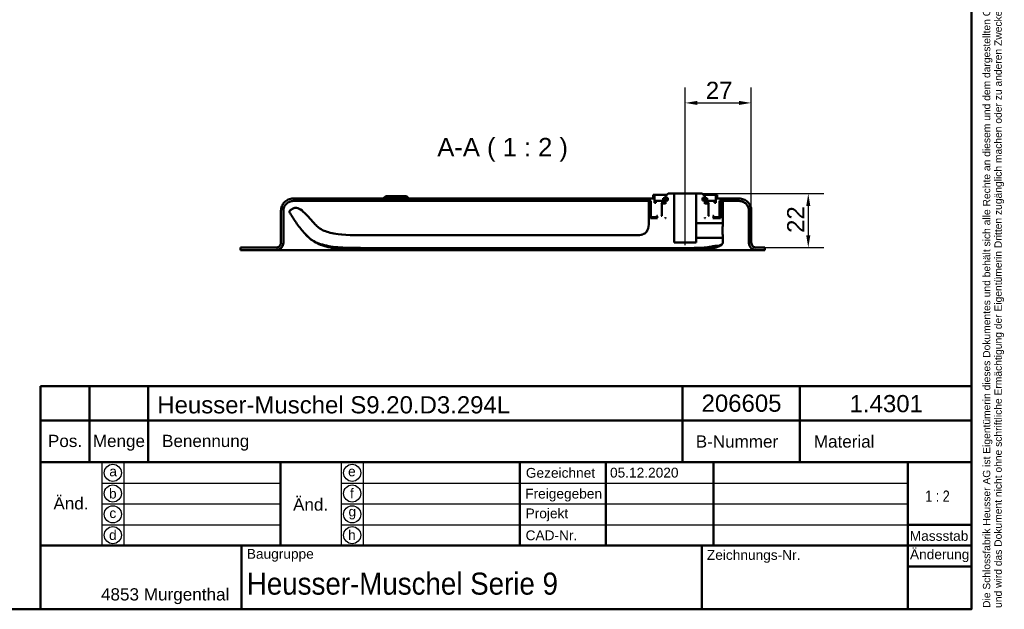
# Model space of a CAD drawing. Header units: millimetres. Extents: x 20 to 833, y 20 to 574.
# Tile 6 of 9: x 431 to 833, y 20 to 260. Entities that reach past the tile are written whole.
import ezdxf
from ezdxf.enums import TextEntityAlignment as Align

# ---------------------------------------------------------------- set-up
doc = ezdxf.new("R2010")
doc.units = ezdxf.units.MM
doc.header["$LTSCALE"] = 2
for name, color, linetype, lineweight in [('Bemaßungen(DIN)', 7, 'Continuous', 25), ('Mittellinie(DIN)', 7, 'Continuous', 25), ('Sichtbare Kanten(DIN)', 7, 'Continuous', 50), ('Skizziergeometrie(DIN)', 7, 'Continuous', 50), ('Skizzierlinie(DIN)', 7, 'Continuous', 25), ('Symbole(DIN)', 7, 'Continuous', 25)]:
    doc.layers.add(name, color=color, linetype=linetype, lineweight=lineweight)
doc.styles.add('Aktuell-DIN', font='arial.ttf')
doc.styles.add('Aktuell-DINGroßer Text', font='arial.ttf')
doc.styles.add('STANDARD-DIN~0', font='arial.ttf')
doc.styles.add('Textstil10', font='arial.ttf')
doc.styles.add('Textstil41', font='arial.ttf', dxfattribs={"width": 0.8})
doc.styles.add('Textstil83', font='arial.ttf', dxfattribs={"width": 0.8})
doc.dimstyles.new('CAD-LAN', dxfattribs={"dimscale": 2, "dimtxt": 3.5, "dimasz": 2.5, "dimexe": 3.175, "dimexo": 0, "dimgap": 0.8, "dimtad": 1, "dimrnd": 1e-08, "dimtxsty": 'STANDARD-DIN~0', "dimcen": 0.09, "dimdle": 10, "dimclrd": 250, "dimclre": 250, "dimclrt": 250, "dimadec": 0, "dimazin": 2, "dimtfac": 1, "dimtmove": 0, "dimatfit": 3, "dimfxl": 1, "dimtolj": 1, "dimtzin": 0, "dimlwd": 25, "dimlwe": 25, "dimarcsym": 0})

# ---------------------------------------------------------------- blocks, each defined once
blk = doc.blocks.new('Ränder Standardrahmen')
at = {"layer": 'Skizziergeometrie(DIN)', "flags": 128}
blk.add_lwpolyline([(10, 10), (10, 287), (410, 287), (410, 10), (10, 10)], dxfattribs=at)
blk = doc.blocks.new('Schriftfelder Heusser')
at = {"layer": 'Skizziergeometrie(DIN)'}
for p, q in [((101, 229.92), (101, 236.92)), ((101, 236.92), (291, 236.92)), ((111, 229.92), (111, 236.92)), ((123, 229.92), (123, 236.92)), ((232, 229.92), (232, 236.92)), ((256, 229.92), (256, 236.92)), ((291, 236.92), (291, 229.92)), ((101, 191.42), (101, 229.92)), ((101, 229.92), (291, 229.92)), ((111, 229.92), (111, 221.42)), ((123, 229.92), (123, 221.42)), ((232, 229.92), (232, 221.42)), ((256, 229.92), (256, 221.42)), ((291, 229.92), (291, 191.42)), ((101, 221.42), (291, 221.42)), ((150, 221.42), (150, 204.42)), ((198.85, 221.42), (198.85, 204.42)), ((216.35, 221.42), (216.35, 204.42)), ((238.35, 221.42), (238.35, 204.42)), ((278, 221.42), (278, 191.42)), ((278, 208.67), (291, 208.67)), ((101, 204.42), (291, 204.42)), ((142, 204.42), (142, 191.42)), ((236, 204.42), (236, 191.42)), ((278, 200.17), (291, 200.17)), ((291, 191.42), (101, 191.42))]:
    blk.add_line(p, q, dxfattribs=at)
at = {"layer": 'Skizzierlinie(DIN)'}
for p, q in [((113.5, 221.42), (113.5, 204.42)), ((118, 221.42), (118, 204.42)), ((162.35, 221.42), (162.35, 204.42)), ((166.85, 221.42), (166.85, 204.42)), ((113.5, 217.17), (150, 217.17)), ((162.35, 217.17), (278, 217.17)), ((113.5, 212.92), (150, 212.92)), ((162.35, 212.92), (278, 212.92)), ((113.5, 208.67), (150, 208.67)), ((162.35, 208.67), (278, 208.67))]:
    blk.add_line(p, q, dxfattribs=at)
for centre in [(115.75, 219.25), (164.6, 219.25), (115.75, 215.04), (164.6, 215.04), (115.75, 210.79), (164.6, 210.79), (115.75, 206.54), (164.6, 206.54)]:
    blk.add_circle(centre, 1.75, dxfattribs=at)
at = {"layer": 'Symbole(DIN)', "color": 7, "insert": (293.33, 191.7), "char_height": 1.5, "width": 182.3003, "attachment_point": 1, "rotation": 90, "line_spacing_factor": 0.944221, "style": 'Aktuell-DIN'}
blk.add_mtext('\\fArial|b0|i0;\\H1.5000;Die Schlossfabrik Heusser AG ist Eigentümerin dieses Dokumentes und behält sich alle Rechte an diesem und dem dargestellten Gegenstand vor. Der Empfänger anerkennt diese Rechte\\Pund wird das Dokument nicht ohne schriftliche Ermächtigung der Eigentümerin Dritten zugänglich machen oder zu anderen Zwecken verwenden, zu dem es ihm übergeben worden ist.\\P ', dxfattribs=at)
at = {"layer": 'Symbole(DIN)', "color": 179, "true_color": 0x262659, "style": 'Aktuell-DIN'}
for s, insert, char_height, attachment_point in [('B-Nummer', (234.74, 225.62), 2.489, 4), ('Material', (265.02, 225.62), 2.489, 5), ('Pos.', (106, 227), 2.489, 2), ('Menge', (117, 227), 2.489, 2), ('Benennung', (125.81, 225.38), 2.489, 4), ('\\fArial|b0|i0;a', (115.81, 219.53), 2, 5), ('\\fArial|b0|i0;e', (164.54, 219.53), 2, 5), ('\\fArial|b0|i0;Gezeichnet', (200.05, 219.23), 2, 4), ('\\fArial|b0|i0;b', (115.75, 215), 2, 5), ('\\fArial|b0|i0;f', (164.55, 215.06), 2, 5), ('\\fArial|b0|i0;Freigegeben', (199.92, 216), 2, 1), ('\\fArial|b0|i0;c', (115.75, 211.01), 2, 5), ('\\fArial|b0|i0;g', (164.63, 211.05), 2, 5), ('\\fArial|b0|i0;Projekt', (200, 211.98), 2, 1), ('\\fArial|b0|i0;d', (115.76, 206.55), 2, 5), ('\\fArial|b0|i0;h', (164.55, 206.57), 2, 5), ('\\fArial|b0|i0;CAD-Nr.', (200, 207.5), 2, 1), ('\\fArial|b0|i0;\\H2.0000;Massstab', (284.39, 206.37), 2, 5), ('\\fArial|b0|i0;\\H2.0000;Baugruppe', (143.1, 203.73), 2, 1), ('\\fArial|b0|i0;Zeichnungs-Nr.', (237, 203.5), 2, 1), ('\\fArial|b0|i0;\\H2.5000;4853 Murgenthal', (113.33, 192.46), 2.5, 7)]:
    blk.add_mtext(s, dxfattribs=dict(at, insert=insert, char_height=char_height, attachment_point=attachment_point))
at = {"layer": 'Symbole(DIN)', "color": 179, "true_color": 0x262659, "attachment_point": 5, "style": 'Aktuell-DIN'}
for s, insert, char_height, width in [('Änd.', (107.21, 213), 2.489, 12.3494), ('Änd.', (156.12, 212.76), 2.489, 12.3494), ('\\fArial|b0|i0;Änderung', (284.51, 202.33), 2, 12.1143)]:
    blk.add_mtext(s, dxfattribs=dict(at, insert=insert, char_height=char_height, width=width))
at = {"layer": 'Symbole(DIN)', "color": 7, "insert": (143.1, 196.62), "char_height": 4.5, "width": 90.18, "attachment_point": 4, "style": 'Aktuell-DIN'}
blk.add_mtext('\\fArial|b0|i0;\\W0.90;\\H4.5000;Heusser-Muschel Serie 9', dxfattribs=at)
at = {"layer": 'Symbole(DIN)', "color": 179, "true_color": 0x262659, "style": 'Textstil10'}
blk.add_attdef('ERSTELLUNGSDATUM_001', (217.23, 218.29), '', height=2, dxfattribs=at)
at = {"layer": 'Symbole(DIN)', "color": 179, "true_color": 0x262659}
for tag, height, style, p in [('AUTOR', 2.49, 'Aktuell-DIN', (240.03, 219.26)), ('KONTROLLDATUM', 2, 'Textstil10', (217.42, 215.04)), ('KONTROLLIERT_VON', 2, 'Textstil10', (239.98, 215.05))]:
    blk.add_attdef(tag, text='', height=height, dxfattribs=dict(at, style=style)).set_placement(p, align=Align.MIDDLE_LEFT)
at = {"layer": 'Symbole(DIN)', "color": 7, "style": 'Textstil83', "width": 0.8}
blk.add_attdef('Anfänglicher_Ansichtsmaßstab_001', (281.57, 213.34), '', height=2.3, dxfattribs=at)
at = {"layer": 'Symbole(DIN)', "color": 179, "true_color": 0x262659, "style": 'Textstil10'}
blk.add_attdef('PROJEKT', text='', height=2, dxfattribs=at).set_placement((217.77, 209.72), align=Align.BOTTOM_LEFT)
at = {"layer": 'Symbole(DIN)', "color": 7, "style": 'Textstil41', "width": 0.8}
blk.add_attdef('STATUS', text='', height=5, dxfattribs=at).set_placement((284.53, 195.86), align=Align.MIDDLE_CENTER)
blk = doc.blocks.new('*D25')
at = {"layer": 'Bemaßungen(DIN)', "color": 250, "linetype": 'Continuous', "lineweight": 25, "true_color": 0x3f3f3f, "transparency": 16777216}
for p, q in [((703.14, 194.55), (703.14, 232.9)), ((730.14, 182.55), (730.14, 232.9)), ((708.14, 226.55), (725.14, 226.55))]:
    blk.add_line(p, q, dxfattribs=at)
at = {"layer": 'Bemaßungen(DIN)', "color": 250, "linetype": 'Continuous', "true_color": 0x3f3f3f, "transparency": 16777216}
for points in [[(708.14, 227.38), (708.14, 225.72), (703.14, 226.55)], [(725.14, 227.38), (725.14, 225.72), (730.14, 226.55)]]:
    blk.add_solid(points, dxfattribs=at)
at = {"layer": 'Defpoints', "color": 0, "linetype": 'Continuous', "transparency": 16777216}
for p in [(730.14, 226.55), (703.14, 194.55), (730.14, 182.55)]:
    blk.add_point(p, dxfattribs=at)
at = {"layer": 'Bemaßungen(DIN)', "color": 250, "linetype": 'Continuous', "lineweight": 25, "true_color": 0x3f3f3f, "transparency": 16777216, "insert": (711.57, 235.18), "char_height": 7, "attachment_point": 1, "style": 'STANDARD-DIN~0'}
blk.add_mtext('\\A1;27', dxfattribs=at)
blk = doc.blocks.new('*D26')
at = {"layer": 'Bemaßungen(DIN)', "color": 250, "linetype": 'Continuous', "lineweight": 25, "true_color": 0x3f3f3f, "transparency": 16777216}
for p, q in [((710.14, 189.55), (759.74, 189.55)), ((753.39, 184.55), (753.39, 172.55)), ((733.39, 167.55), (759.74, 167.55))]:
    blk.add_line(p, q, dxfattribs=at)
at = {"layer": 'Bemaßungen(DIN)', "color": 250, "linetype": 'Continuous', "true_color": 0x3f3f3f, "transparency": 16777216}
for points in [[(752.56, 184.55), (754.22, 184.55), (753.39, 189.55)], [(752.56, 172.55), (754.22, 172.55), (753.39, 167.55)]]:
    blk.add_solid(points, dxfattribs=at)
at = {"layer": 'Defpoints', "color": 0, "linetype": 'Continuous', "transparency": 16777216}
for p in [(710.14, 189.55), (733.39, 167.55), (753.39, 167.55)]:
    blk.add_point(p, dxfattribs=at)
at = {"layer": 'Bemaßungen(DIN)', "color": 250, "linetype": 'Continuous', "lineweight": 25, "true_color": 0x3f3f3f, "transparency": 16777216, "insert": (744.76, 173.51), "char_height": 7, "attachment_point": 1, "rotation": 90, "style": 'STANDARD-DIN~0'}
blk.add_mtext('\\A1;22', dxfattribs=at)

msp = doc.modelspace()

# ---------------------------------------------------------------- linework, layer by layer
at = {"layer": 'Mittellinie(DIN)', "linetype": 'Continuous'}
msp.add_line((703.139, 168.55), (703.139, 194.55), dxfattribs=at)
at = {"layer": 'Sichtbare Kanten(DIN)'}
for p, q in [((690.639, 189.05), (690.139, 189.05)), ((690.139, 189.05), (690.139, 187.55)), ((690.139, 189.05), (690.139, 187.55)), ((690.639, 185.75), (690.639, 189.05)), ((690.639, 189.05), (695.639, 189.05)), ((696.139, 189.55), (695.139, 188.55)), ((696.139, 189.55), (695.139, 188.55)), ((698.589, 189.55), (696.139, 189.55)), ((698.589, 169.55), (698.589, 189.55)), ((698.589, 189.55), (707.689, 189.55)), ((710.139, 189.55), (707.689, 189.55)), ((707.689, 189.55), (707.689, 177.55)), ((711.139, 188.55), (710.139, 189.55)), ((710.139, 189.55), (711.139, 188.55)), ((710.639, 189.05), (715.639, 189.05)), ((716.139, 189.05), (715.639, 189.05)), ((715.639, 189.05), (715.639, 185.75)), ((716.139, 187.55), (716.139, 189.05)), ((716.139, 189.05), (716.139, 187.55)), ((690.139, 187.55), (543.139, 187.55)), ((543.139, 186.55), (689.139, 186.55)), ((580.889, 188.55), (579.889, 187.55)), ((580.889, 188.55), (589.389, 188.55)), ((589.389, 188.55), (590.389, 187.55)), ((688.978, 186.051), (688.276, 186.051)), ((688.276, 186.051), (688.276, 178.539)), ((688.978, 179.55), (688.978, 186.051)), ((689.139, 186.051), (688.978, 186.051)), ((689.139, 186.55), (689.139, 180.15)), ((689.139, 186.55), (689.139, 180.15)), ((691.139, 185.75), (690.639, 185.75)), ((694.139, 186.55), (691.139, 186.55)), ((691.139, 186.55), (691.139, 185.75)), ((691.139, 185.75), (691.139, 186.55)), ((693.589, 185.55), (693.389, 185.75)), ((693.389, 185.75), (694.139, 185.75)), ((693.589, 180.75), (693.589, 185.55)), ((693.589, 185.55), (693.839, 185.55)), ((693.839, 185.55), (693.639, 185.35)), ((693.839, 185.55), (693.639, 185.35)), ((693.639, 185.35), (693.639, 180.55)), ((693.639, 185.35), (693.639, 180.55)), ((694.939, 185.55), (693.839, 185.55)), ((695.625, 187.65), (694.122, 187.65)), ((694.122, 187.65), (694.122, 186.75)), ((694.122, 186.75), (694.122, 187.65)), ((694.122, 186.75), (695.139, 186.75)), ((694.139, 185.75), (694.139, 186.55)), ((694.139, 186.55), (695.139, 186.55)), ((695.139, 185.75), (694.139, 185.75)), ((695.139, 185.35), (694.939, 185.55)), ((695.139, 185.55), (694.939, 185.55)), ((695.139, 188.55), (695.139, 187.85)), ((695.139, 188.55), (695.139, 187.85)), ((695.139, 187.85), (696.039, 187.85)), ((695.139, 186.75), (695.139, 185.35)), ((695.139, 186.75), (695.139, 185.35)), ((695.625, 186.75), (695.625, 187.65)), ((696.039, 187.65), (695.625, 187.65)), ((696.039, 186.75), (695.625, 186.75)), ((696.039, 187.85), (696.039, 186.75)), ((696.039, 186.75), (696.039, 187.85)), ((710.239, 186.75), (710.239, 187.85)), ((710.239, 187.85), (711.139, 187.85)), ((710.239, 186.75), (710.239, 187.85)), ((710.653, 187.65), (710.239, 187.65)), ((710.653, 186.75), (710.239, 186.75)), ((712.155, 187.65), (710.653, 187.65)), ((710.653, 187.65), (710.653, 186.75)), ((711.139, 187.85), (711.139, 188.55)), ((711.139, 188.55), (711.139, 187.85)), ((711.139, 185.35), (711.139, 186.75)), ((711.139, 186.75), (712.155, 186.75)), ((711.139, 186.75), (711.139, 185.35)), ((711.139, 186.55), (712.139, 186.55)), ((712.139, 185.75), (711.139, 185.75)), ((711.339, 185.55), (711.139, 185.35)), ((711.339, 185.55), (711.139, 185.55)), ((712.439, 185.55), (711.339, 185.55)), ((715.139, 186.55), (712.139, 186.55)), ((712.139, 186.55), (712.139, 185.75)), ((712.139, 185.75), (712.889, 185.75)), ((712.155, 186.75), (712.155, 187.65)), ((712.155, 186.75), (712.155, 187.65)), ((712.639, 185.35), (712.439, 185.55)), ((712.439, 185.55), (712.689, 185.55)), ((712.439, 185.55), (712.639, 185.35)), ((712.639, 180.55), (712.639, 185.35)), ((712.639, 185.35), (712.639, 180.55)), ((712.889, 185.75), (712.689, 185.55)), ((712.689, 185.55), (712.689, 180.75)), ((715.139, 185.75), (715.139, 186.55)), ((715.139, 185.75), (715.139, 186.55)), ((715.639, 185.75), (715.139, 185.75)), ((725.139, 187.55), (716.139, 187.55)), ((717.139, 180.15), (717.139, 186.55)), ((717.139, 186.55), (725.139, 186.55)), ((717.139, 186.55), (717.139, 180.15)), ((717.578, 186.051), (717.139, 186.051)), ((718.462, 186.051), (717.578, 186.051)), ((717.578, 186.051), (717.578, 179.55)), ((718.462, 177.75), (718.462, 186.051)), ((538.139, 182.55), (538.139, 169.55)), ((538.139, 169.55), (538.139, 182.55)), ((539.139, 169.55), (539.139, 182.55)), ((543.095, 183.452), (542.228, 182.922)), ((729.139, 182.55), (729.139, 169.55)), ((730.139, 169.55), (730.139, 182.55)), ((730.139, 182.55), (730.139, 182.55)), ((730.139, 169.55), (730.139, 182.55)), ((691.839, 179.55), (688.978, 179.55)), ((689.139, 180.15), (689.339, 179.95)), ((689.339, 179.95), (689.139, 180.15)), ((689.339, 179.95), (691.439, 179.95)), ((691.439, 179.95), (691.539, 180.05)), ((691.439, 179.95), (691.639, 179.95)), ((691.539, 180.05), (691.539, 180.55)), ((691.539, 180.55), (691.839, 180.55)), ((691.639, 180.05), (691.539, 180.05)), ((691.839, 180.55), (691.639, 180.35)), ((691.839, 180.55), (691.639, 180.35)), ((691.639, 180.35), (691.639, 179.75)), ((691.639, 180.35), (691.639, 179.75)), ((691.639, 179.75), (691.839, 179.55)), ((691.839, 179.55), (691.639, 179.75)), ((693.389, 180.55), (693.589, 180.75)), ((693.639, 180.55), (693.389, 180.55)), ((693.639, 180.75), (693.589, 180.75)), ((694.939, 179.55), (695.139, 179.75)), ((695.139, 179.55), (694.939, 179.55)), ((695.139, 179.75), (695.139, 179.55)), ((695.139, 179.75), (695.139, 179.55)), ((707.689, 177.55), (718.262, 177.55)), ((707.689, 174.55), (707.689, 177.55)), ((711.139, 179.55), (711.139, 179.75)), ((711.139, 179.75), (711.339, 179.55)), ((711.139, 179.75), (711.139, 179.55)), ((711.339, 179.55), (711.139, 179.55)), ((712.689, 180.75), (712.639, 180.75)), ((712.889, 180.55), (712.639, 180.55)), ((712.689, 180.75), (712.889, 180.55)), ((714.639, 180.35), (714.439, 180.55)), ((714.439, 180.55), (714.739, 180.55)), ((714.439, 180.55), (714.639, 180.35)), ((714.439, 179.55), (714.639, 179.75)), ((714.439, 179.55), (714.639, 179.75)), ((717.578, 179.55), (714.439, 179.55)), ((714.639, 179.75), (714.639, 180.35)), ((714.639, 180.35), (714.639, 179.75)), ((714.739, 180.05), (714.639, 180.05)), ((714.639, 179.95), (714.839, 179.95)), ((714.739, 180.55), (714.739, 180.05)), ((714.739, 180.05), (714.839, 179.95)), ((714.839, 179.95), (716.939, 179.95)), ((716.939, 179.95), (717.139, 180.15)), ((716.939, 179.95), (717.139, 180.15)), ((707.689, 171.55), (707.689, 174.55)), ((538.139, 169.55), (538.139, 169.55)), ((682.276, 172.539), (576.424, 172.539)), ((707.689, 169.55), (698.589, 169.55)), ((718.262, 171.55), (707.689, 171.55)), ((707.689, 171.55), (707.689, 169.55)), ((718.462, 169.774), (718.462, 171.35)), ((536.139, 167.55), (521.639, 167.55)), ((521.639, 167.55), (521.639, 166.55)), ((521.639, 167.52), (521.639, 167.52)), ((521.639, 166.55), (521.639, 167.52)), ((521.639, 166.55), (536.139, 166.55)), ((521.639, 166.55), (521.639, 166.55)), ((561.677, 166.55), (536.139, 166.55)), ((706.6, 166.55), (561.677, 166.55)), ((576.424, 167.366), (703.278, 167.365)), ((732.139, 166.55), (706.6, 166.55)), ((717.134, 168.342), (717.703, 168.598)), ((734.639, 167.55), (732.139, 167.55)), ((732.139, 166.55), (735.639, 166.55)), ((734.639, 167.52), (734.639, 167.55)), ((734.639, 167.52), (734.639, 167.55)), ((735.639, 167.52), (734.639, 167.52)), ((735.639, 166.55), (735.639, 167.52)), ((735.639, 166.55), (735.639, 167.52))]:
    msp.add_line(p, q, dxfattribs=at)
for points, degree, knots in [([(543.139, 187.55), (542.791, 187.55), (542.445, 187.514), (541.775, 187.373), (541.453, 187.271), (540.541, 186.873), (539.995, 186.493), (539.095, 185.56), (538.742, 185.018), (538.261, 183.829), (538.139, 183.195), (538.139, 182.55)], 3, [-0.78930523, -0.78930523, -0.78930523, -0.78930523, -0.68480532, -0.68480532, -0.58346864, -0.58346864, -0.38572109, -0.38572109, -0.19345948, -0.19345948, 0, 0, 0, 0]), ([(539.139, 182.55), (539.139, 182.828), (539.167, 183.105), (539.28, 183.641), (539.362, 183.899), (539.68, 184.628), (539.984, 185.065), (540.731, 185.785), (541.164, 186.067), (542.116, 186.452), (542.623, 186.55), (543.139, 186.55)], 3, [-0.63144419, -0.63144419, -0.63144419, -0.63144419, -0.54784426, -0.54784426, -0.46677491, -0.46677491, -0.30857687, -0.30857687, -0.15476759, -0.15476759, 0, 0, 0, 0]), ([(730.139, 182.55), (730.139, 182.898), (730.103, 183.244), (729.962, 183.914), (729.86, 184.236), (729.462, 185.148), (729.082, 185.694), (728.148, 186.594), (727.607, 186.946), (726.418, 187.428), (725.784, 187.55), (725.139, 187.55)], 3, [-0.78930523, -0.78930523, -0.78930523, -0.78930523, -0.68480532, -0.68480532, -0.58346864, -0.58346864, -0.38572109, -0.38572109, -0.19345948, -0.19345948, 0, 0, 0, 0]), ([(725.139, 186.55), (725.417, 186.55), (725.694, 186.522), (726.23, 186.409), (726.487, 186.327), (727.217, 186.009), (727.654, 185.705), (728.374, 184.958), (728.656, 184.525), (729.041, 183.573), (729.139, 183.066), (729.139, 182.55)], 3, [-0.63144419, -0.63144419, -0.63144419, -0.63144419, -0.54784426, -0.54784426, -0.46677491, -0.46677491, -0.30857687, -0.30857687, -0.15476758, -0.15476758, 0, 0, 0, 0]), ([(542.228, 182.922), (542.077, 182.83), (541.923, 182.736), (541.757, 182.567), (541.712, 182.508), (541.65, 182.379), (541.634, 182.313), (541.626, 182.158), (541.643, 182.072), (541.717, 181.847), (541.797, 181.705), (541.877, 181.567)], 3, [-0.17367895, -0.17367895, -0.17367895, -0.17367895, -0.12156866, -0.12156866, -0.09787758, -0.09787758, -0.07579482, -0.07579482, -0.04796725, -0.04796725, -0.00000831, -0.00000831, -0.00000831, -0.00000831]), ([(541.877, 181.567), (542.737, 180.069), (543.673, 178.619), (545.69, 175.832), (546.765, 174.5), (547.912, 173.227)], 3, [-1.0323292, -1.0323292, -1.0323292, -1.0323292, -0.5141271, -0.5141271, 0, 0, 0, 0]), ([(552.115, 176.987), (550.592, 178.557), (549.231, 180.334), (547.147, 182.292), (546.376, 182.943), (545.223, 183.539), (544.843, 183.69), (544.145, 183.802), (543.914, 183.777), (543.468, 183.68), (543.267, 183.557), (543.095, 183.452)], 3, [-0.50021574, -0.50021574, -0.50021574, -0.50021574, -0.23943298, -0.23943298, -0.13865835, -0.13865835, -0.09616056, -0.09616056, -0.06047166, -0.06047166, 0, 0, 0, 0]), ([(576.424, 172.539), (570.411, 172.539), (565.414, 172.539), (559.091, 173.32), (557.253, 173.763), (554.003, 175.161), (552.987, 176.089), (552.115, 176.987)], 3, [-1.2266395, -1.2266395, -1.2266395, -1.2266395, -0.691815, -0.691815, -0.3753769, -0.3753769, 0, 0, 0, 0]), ([(688.276, 178.539), (688.276, 177.411), (688.276, 176.329), (687.912, 174.946), (687.743, 174.532), (687.257, 173.813), (686.965, 173.526), (686.174, 173.008), (685.678, 172.833), (684.282, 172.539), (683.3, 172.539), (682.276, 172.539)], 3, [-1.1173827, -1.1173827, -1.1173827, -1.1173827, -0.7826773, -0.7826773, -0.6296804, -0.6296804, -0.4865248, -0.4865248, -0.3073079, -0.3073079, 0, 0, 0, 0]), ([(718.262, 177.55), (718.276, 177.55), (718.29, 177.551), (718.317, 177.557), (718.33, 177.561), (718.366, 177.577), (718.388, 177.592), (718.424, 177.629), (718.438, 177.651), (718.457, 177.699), (718.462, 177.724), (718.462, 177.75)], 3, [-0.031571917, -0.031571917, -0.031571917, -0.031571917, -0.027391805, -0.027391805, -0.023338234, -0.023338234, -0.015428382, -0.015428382, -0.007738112, -0.007738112, 0, 0, 0, 0]), ([(718.462, 177.75), (718.462, 177.75), (718.462, 177.75), (718.462, 177.709), (718.459, 177.525), (718.455, 177.228), (718.45, 176.827), (718.445, 176.34), (718.44, 175.599), (718.438, 174.968), (718.438, 174.55)], 3, [0, 0, 0, 0, 0.00001441, 0.06149449, 0.12297456, 0.18445463, 0.24593471, 0.30741478, 0.36889486, 0.49185516, 0.49185516, 0.49185516, 0.49185516]), ([(547.912, 173.227), (548.832, 172.204), (549.921, 171.082), (553.247, 169.225), (555.188, 168.587), (562.197, 167.366), (568.051, 167.366), (576.424, 167.366)], 3, [-5.3413361, -5.3413361, -5.3413361, -5.3413361, -3.87583, -3.87583, -2.5120678, -2.5120678, 0, 0, 0, 0]), ([(718.438, 174.55), (718.438, 174.132), (718.44, 173.501), (718.445, 172.76), (718.45, 172.273), (718.455, 171.872), (718.459, 171.575), (718.462, 171.391), (718.462, 171.35), (718.462, 171.35), (718.462, 171.35)], 3, [0, 0, 0, 0, 0.12296025, 0.1844403, 0.24592035, 0.3074004, 0.36888045, 0.4303605, 0.49184055, 0.49214697, 0.49214697, 0.49214697, 0.49214697]), ([(538.139, 169.55), (538.139, 169.411), (538.125, 169.272), (538.068, 169.004), (538.027, 168.876), (537.868, 168.511), (537.716, 168.292), (537.343, 167.932), (537.126, 167.791), (536.65, 167.599), (536.397, 167.55), (536.139, 167.55)], 3, [-0.31572209, -0.31572209, -0.31572209, -0.31572209, -0.27392213, -0.27392213, -0.23338746, -0.23338746, -0.15428844, -0.15428844, -0.07738379, -0.07738379, -0.00000193, -0.00000193, -0.00000193, -0.00000193]), ([(536.139, 166.55), (536.347, 166.55), (536.555, 166.571), (536.957, 166.656), (537.15, 166.717), (537.698, 166.956), (538.025, 167.184), (538.565, 167.744), (538.776, 168.069), (539.065, 168.783), (539.139, 169.163), (539.139, 169.55)], 3, [-0.47358314, -0.47358314, -0.47358314, -0.47358314, -0.41088319, -0.41088319, -0.35008119, -0.35008119, -0.23143265, -0.23143265, -0.11607569, -0.11607569, 0, 0, 0, 0]), ([(548.354, 172.744), (549.351, 171.685), (550.493, 170.708), (551.75, 169.957), (552.578, 169.462), (553.45, 169.052), (554.347, 168.707), (554.925, 168.486), (555.513, 168.291), (556.107, 168.12), (556.702, 167.948), (557.303, 167.799), (557.908, 167.668), (558.513, 167.537), (559.121, 167.424), (559.732, 167.326), (560.343, 167.227), (560.956, 167.143), (561.57, 167.07), (565.871, 166.562), (570.229, 166.557), (574.567, 166.552), (575.186, 166.551), (575.806, 166.551), (576.424, 166.551)], 3, [0.0656897, 0.0656897, 0.0656897, 0.0656897, 0.5045898, 0.5045898, 0.5045898, 0.7934328, 0.7934328, 0.7934328, 0.979333, 0.979333, 0.979333, 1.1652333, 1.1652333, 1.1652333, 1.3511335, 1.3511335, 1.3511335, 1.5370338, 1.5370338, 1.5370338, 2.8383356, 2.8383356, 2.8383356, 3.024121, 3.024121, 3.024121, 3.024121]), ([(718.295, 168.978), (718.294, 168.977), (718.295, 168.978), (718.291, 168.972), (718.284, 168.963), (718.249, 168.918), (718.308, 168.968), (718.029, 168.655), (717.864, 168.522), (717.414, 168.268), (717.164, 168.144), (716.546, 167.884), (716.187, 167.749), (715.787, 167.62)], 3, [0, 0, 0, 0, 0.1362941, 0.1362941, 0.3189241, 0.3189241, 0.77563, 0.77563, 1.0136857, 1.0136857, 1.1833748, 1.1833748, 1.3355923, 1.3355923, 1.3355923, 1.3355923]), ([(717.703, 168.598), (717.84, 168.66), (717.975, 168.721), (718.171, 168.849), (718.239, 168.906), (718.351, 169.049), (718.39, 169.13), (718.462, 169.386), (718.462, 169.576), (718.462, 169.774)], 3, [-0.16488382, -0.16488382, -0.16488382, -0.16488382, -0.12161657, -0.12161657, -0.09145523, -0.09145523, -0.05932166, -0.05932166, -0.0000025, -0.0000025, -0.0000025, -0.0000025]), ([(718.462, 171.35), (718.462, 171.364), (718.461, 171.378), (718.455, 171.405), (718.451, 171.418), (718.435, 171.454), (718.42, 171.476), (718.383, 171.512), (718.361, 171.526), (718.313, 171.545), (718.288, 171.55), (718.262, 171.55)], 3, [-0.03157194, -0.03157194, -0.03157194, -0.03157194, -0.027392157, -0.027392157, -0.023338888, -0.023338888, -0.015429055, -0.015429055, -0.007738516, -0.007738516, 0, 0, 0, 0]), ([(729.139, 169.55), (729.139, 169.341), (729.16, 169.134), (729.245, 168.731), (729.306, 168.538), (729.545, 167.991), (729.773, 167.664), (730.333, 167.124), (730.658, 166.912), (731.371, 166.623), (731.752, 166.55), (732.139, 166.55)], 3, [-0.47358314, -0.47358314, -0.47358314, -0.47358314, -0.41088319, -0.41088319, -0.35008119, -0.35008119, -0.23143265, -0.23143265, -0.11607569, -0.11607569, 0, 0, 0, 0]), ([(732.139, 167.55), (732, 167.55), (731.861, 167.564), (731.593, 167.621), (731.464, 167.662), (731.1, 167.821), (730.881, 167.973), (730.521, 168.346), (730.38, 168.563), (730.188, 169.038), (730.139, 169.292), (730.139, 169.55)], 3, [-0.31571433, -0.31571433, -0.31571433, -0.31571433, -0.27392213, -0.27392213, -0.23338746, -0.23338746, -0.15428844, -0.15428844, -0.07738379, -0.07738379, 0, 0, 0, 0]), ([(576.425, 166.551), (576.425, 166.551), (578.011, 166.55), (581.182, 166.551), (587.523, 166.551), (597.036, 166.551), (609.726, 166.551), (623.993, 166.551), (639.846, 166.551), (655.712, 166.551), (671.569, 166.551), (684.245, 166.551), (693.798, 166.551), (700.131, 166.551), (703.276, 166.551)], 5, [0, 0, 0, 0, 0, 0, 0.0001149, 0.7929364, 1.585758, 3.1714011, 4.7570442, 6.3426873, 7.9283304, 9.5139735, 11.0996166, 12.6881676, 12.6881676, 12.6881676, 12.6881676, 12.6881676, 12.6881676]), ([(703.278, 167.365), (704.458, 167.365), (705.637, 167.363), (707.904, 167.383), (709.148, 167.406), (710.28, 167.479)], 3, [-0.70980307, -0.70980307, -0.70980307, -0.70980307, -0.34028588, -0.34028588, 0, 0, 0, 0]), ([(714.353, 167.223), (714.192, 167.186), (714.028, 167.15), (713.177, 166.974), (712.453, 166.863), (710.761, 166.676), (709.782, 166.623), (708.474, 166.582), (708.143, 166.575), (707.565, 166.565), (707.317, 166.562), (707.07, 166.56)], 3, [1.50303648, 1.50303648, 1.50303648, 1.50303648, 1.55600529, 1.55600529, 1.77467041, 1.77467041, 2.06793355, 2.06793355, 2.1673513, 2.1673513, 2.24159113, 2.24159113, 2.24159113, 2.24159113]), ([(710.28, 167.479), (710.769, 167.511), (711.261, 167.553), (712.186, 167.657), (712.627, 167.718), (713.061, 167.793)], 3, [-0.27987278, -0.27987278, -0.27987278, -0.27987278, -0.1329255, -0.1329255, -0.00064851, -0.00064851, -0.00064851, -0.00064851]), ([(713.062, 167.794), (713.658, 167.897), (714.287, 168.034), (715.567, 168.238), (716.202, 168.305), (716.839, 168.285)], 3, [-0.38718082, -0.38718082, -0.38718082, -0.38718082, -0.19115671, -0.19115671, -0.00002529, -0.00002529, -0.00002529, -0.00002529]), ([(713.727, 167.09), (713.83, 167.11), (714.187, 167.182), (714.75, 167.31), (715.267, 167.45), (715.709, 167.589), (716.01, 167.694), (716.137, 167.741)], 5, [0.34551975, 0.34551975, 0.34551975, 0.34551975, 0.34551975, 0.34551975, 0.39901306, 0.53186776, 0.64871378, 0.64871378, 0.64871378, 0.64871378, 0.64871378, 0.64871378]), ([(716.839, 168.285), (716.898, 168.283), (716.944, 168.281), (717.039, 168.299), (717.081, 168.318), (717.134, 168.342)], 3, [-0.035306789, -0.035306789, -0.035306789, -0.035306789, -0.017481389, -0.017481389, 0, 0, 0, 0])]:
    msp.add_open_spline(points, degree=degree, knots=knots, dxfattribs=at)

# ---------------------------------------------------------------- block references
at = {"xscale": 2, "yscale": 2, "zscale": 2}
msp.add_blockref('Ränder Standardrahmen', (0, 0), dxfattribs=at)
msp.add_blockref('Schriftfelder Heusser', (238, -362.833), dxfattribs=at).add_auto_attribs({'ERSTELLUNGSDATUM_001': '05.12.2020', 'Anfänglicher_Ansichtsmaßstab_001': '1 : 2'})

# ---------------------------------------------------------------- texts
at = {"layer": 'Symbole(DIN)', "color": 7, "insert": (601.965, 202.55), "char_height": 7.4676, "attachment_point": 7, "style": 'Aktuell-DINGroßer Text'}
msp.add_mtext('A-A ( 1 : 2 )', dxfattribs=at)
at = {"layer": 'Symbole(DIN)', "color": 7, "char_height": 7, "attachment_point": 1, "style": 'Aktuell-DIN'}
for s, insert, width in [('{\\fArial|b0|i0;\\H7.0000;Heusser-Muschel S9.20.D3.294L}', (487.659, 106.906), 144.02821), ('{\\fArial|b0|i0;\\H7.0000;206605}', (709.83, 107.58), 32.62043), ('{\\fArial|b0|i0;\\H7.0000;1.4301}', (770.274, 107.401), 29.89939)]:
    msp.add_mtext(s, dxfattribs=dict(at, insert=insert, width=width))

# ---------------------------------------------------------------- dimensions: what is measured, and where the dimension line sits
at = {"layer": 'Bemaßungen(DIN)', "color": 250, "linetype": 'Continuous', "lineweight": 25, "true_color": 0x3f3f3f}
for base, p1, p2, angle, picture, middle in [((730.139, 226.55), (703.139, 194.55), (730.139, 182.55), 180, '*D25', (716.639, 226.55)), ((753.389, 167.55), (710.139, 189.55), (733.389, 167.55), 90, '*D26', (753.389, 178.55))]:
    dim = msp.add_linear_dim(base=base, p1=p1, p2=p2, angle=angle, dimstyle='CAD-LAN', override={"dimgap": 0.8, "dimdec": 2, "dimtol": 0, "dimlim": 0, "dimtp": 0, "dimtm": 0, "dimtdec": 2, "dimtofl": 0, "dimatfit": 1}, dxfattribs=at)
    dim.commit()
    dim.dimension.update_dxf_attribs({"geometry": picture, "text_midpoint": middle, "dimtype": 160})

doc.saveas('drawing.dxf')
